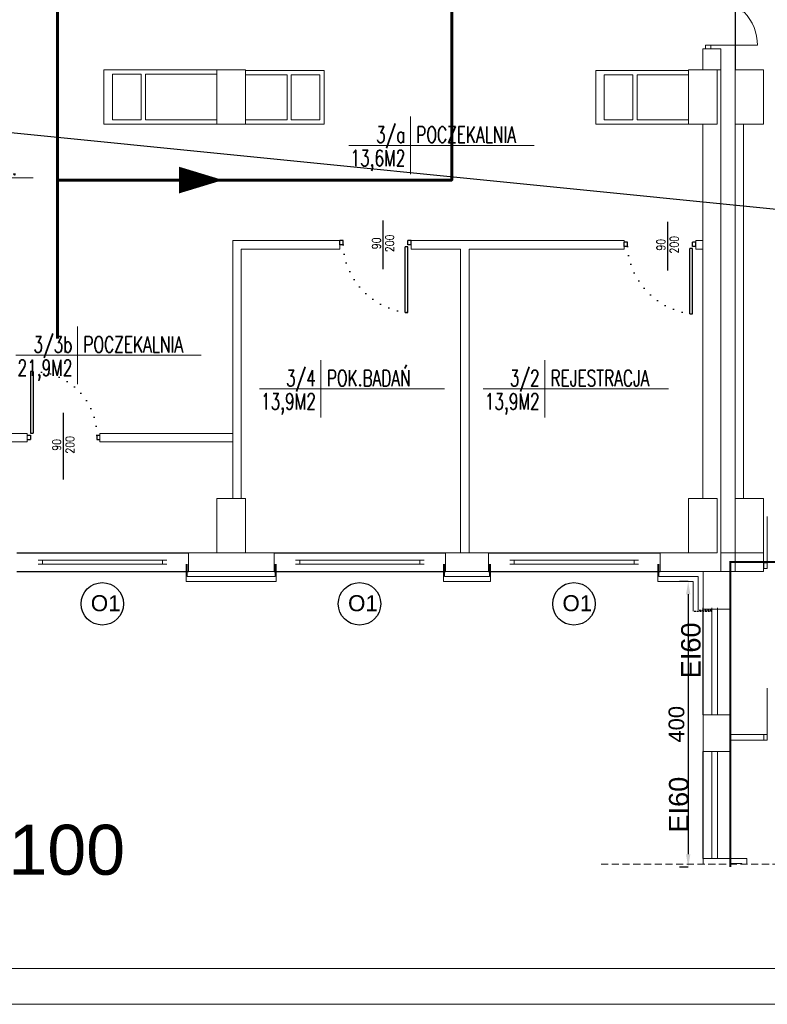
# Model space of a CAD drawing. Header units: millimetres. Extents: x 126553 to 403692, y -95821 to 38049.
# Tile 241 of 256: x 250739 to 251785, y 5244 to 6622. Entities that reach past the tile are written whole.
import ezdxf
from ezdxf import colors
from ezdxf.entities.mleader import LeaderData, LeaderLine
from ezdxf.enums import TextEntityAlignment as Align
from ezdxf.math import Vec2, Vec3

# ---------------------------------------------------------------- set-up
doc = ezdxf.new("R2010")
doc.units = ezdxf.units.MM
for name, pattern in [('ACAD_ISO02W100', [15, 12, -3]), ('DASHED', [15, 10, -5]), ('DOTX2', [12.7, 0, -12.7]), ('KRESKOWA-SREDNIA', [0.2, 0.12, -0.08])]:
    doc.linetypes.add(name, pattern=pattern)
for name, color, linetype in [('11_widok i dodatki', 7, 'Continuous'), ('WENTYLE_WADLIWE', 1, 'Continuous'), ('WIDOK', 7, 'Continuous')]:
    doc.layers.add(name, color=color, linetype=linetype)
for name, color, linetype, lineweight in [('_(03 CIENKA DASHED)', 7, 'DASHED', 13), ('_(06 GRUBA)', 7, 'Continuous', 40), ('CIENKIE', 7, 'Continuous', 18), ('ekspertyza', 7, 'Continuous', 30), ('ewakaucja', 3, 'Continuous', 50), ('ocieplenie', 253, 'BATTING', 18), ('OKNA', 7, 'Continuous', 13), ('opisy', 7, 'Continuous', 18), ('ramki', 250, 'Continuous', 13), ('WAW_P-POŻ', 10, 'Continuous', 9), ('WAW_ŚLUSARKA ALUMINIOWA OPIS PB', 7, 'Continuous', 9), ('WYMIAR', 7, 'Continuous', 18), ('ŚCIANY GRUBE', 7, 'Continuous', 20)]:
    doc.layers.add(name, color=color, linetype=linetype, lineweight=lineweight)
doc.styles.add('Arial', font='arial.ttf')
doc.styles.add('OPIS', font='romans.shx', dxfattribs={"width": 0.8})
doc.styles.add('ROMANS', font='romans.shx', dxfattribs={"width": 0.7})
doc.styles.add('STYLE1', font='txt', dxfattribs={"width": 0.8})
doc.linetypes.add('BATTING', pattern='A,0.0001,-0.1,[134,LTYPESHP.SHX,S=0.1,R=0,X=-0.1,Y=0],-0.2,[134,LTYPESHP.SHX,S=0.1,R=180,X=0.1,Y=0],-0.1', length=0.4001)
doc.dimstyles.new('100 moje', dxfattribs={"dimtxt": 22, "dimasz": 12, "dimexe": 12, "dimexo": 20, "dimgap": 3, "dimtad": 1, "dimdec": 1, "dimrnd": 0.5, "dimtxsty": 'Standard', "dimblk1": 'ARCHTICK', "dimblk2": 'ARCHTICK', "dimsah": 1, "dimcen": 0.1, "dimdle": 10, "dimclrd": 256, "dimclre": 256, "dimclrt": 256, "dimadec": 0, "dimazin": 0, "dimtfac": 1, "dimtdec": 1, "dimtofl": 0, "dimtmove": 1, "dimatfit": 3, "dimfxl": 12, "dimfxlon": 1, "dimtolj": 1, "dimtzin": 0, "dimarcsym": 0})

# ---------------------------------------------------------------- blocks, each defined once
blk = doc.blocks.new('METKA')
for p, q in [((0, 26.86), (0, -26.86)), ((-57.42, 0), (115.41, 0))]:
    blk.add_line(p, q)
at = {"layer": 'opisy', "style": 'STYLE1', "width": 0.8, "flags": 4}
for tag, p in [('NUMER', (-6.14, 4.47)), ('POWIERZCHNIA', (-6.04, -24.64))]:
    blk.add_attdef(tag, text='', height=17, dxfattribs=at).set_placement(p, align=Align.RIGHT)
for tag, p in [('NAZWA', (5.34, 4.56)), ('POSADZKA', (5.63, -24.66))]:
    blk.add_attdef(tag, p, '', height=17, dxfattribs=at)
blk = doc.blocks.new('OKNO')
at = {"layer": 'OKNA'}
for p, q in [((30, 15.9), (210, 15.9)), ((36, 9.9), (36, 15.9)), ((204, 9.9), (204, 15.9)), ((30, 9.9), (210, 9.9))]:
    blk.add_line(p, q, dxfattribs=at)
blk = doc.blocks.new('o1')
at = {"layer": 'WIDOK'}
blk.add_circle((-85.4, -0.7), 29.7, dxfattribs=at)
at = {"layer": 'opisy', "insert": (-101.5, 11.4), "char_height": 22.4, "width": 15.9, "attachment_point": 1}
blk.add_mtext('{\\fArial|b0|i0|c238|p34;O1}', dxfattribs=at)
blk = doc.blocks.new('A$C121B6CE3')
blk.add_lwpolyline([(0, -20), (0, 20)])
at = {"style": 'OPIS', "width": 0.8}
blk.add_attdef('Szerokość', text='', height=12, rotation=90, dxfattribs=at).set_placement((0, 0), align=Align.BOTTOM_CENTER)
blk.add_attdef('Wysokość', text='', height=12, rotation=90, dxfattribs=at).set_placement((3, 0), align=Align.TOP_CENTER)
blk = doc.blocks.new('*D2529')
at = {"layer": 'Defpoints', "color": 0, "linetype": 'Continuous', "lineweight": 60, "transparency": 16777216}
for p in [(251683.2, 5835.5), (251674.6, 5435.5), (251683.2, 5435.5)]:
    blk.add_point(p, dxfattribs=at)
at = {"layer": 'ekspertyza', "linetype": 'Continuous', "lineweight": -2, "transparency": 16777216}
for p, q in [((251674.6, 5835.5), (251662.6, 5835.5)), ((251674.6, 5817.5), (251674.6, 5453.5)), ((251674.6, 5435.5), (251662.6, 5435.5))]:
    blk.add_line(p, q, dxfattribs=at)
at = {"layer": 'ekspertyza', "linetype": 'Continuous', "lineweight": 60, "transparency": 16777216}
for points in [[(251671.6, 5817.5), (251677.6, 5817.5), (251674.6, 5835.5)], [(251671.6, 5453.5), (251677.6, 5453.5), (251674.6, 5435.5)]]:
    blk.add_solid(points, dxfattribs=at)
at = {"layer": 'ekspertyza', "linetype": 'Continuous', "lineweight": 20, "transparency": 16777216, "insert": (251658.3, 5635.5), "char_height": 22, "attachment_point": 5, "rotation": 90, "style": 'Arial'}
blk.add_mtext('\\A1;400', dxfattribs=at)

msp = doc.modelspace()

# ---------------------------------------------------------------- linework, layer by layer
for p, q in [((251247.86852, 6272.60633), (251247.86852, 6340.80897)), ((251646.05573, 6270.6663), (251646.05573, 6338.86894)), ((251186.96562, 6306.42793), (251186.96562, 6312.54793)), ((251191.56021, 6312.54793), (251186.96562, 6312.54793)), ((251191.56021, 6306.42793), (251191.56021, 6312.54793)), ((251286.96562, 6312.54793), (251282.37102, 6312.54793)), ((251282.37102, 6306.42793), (251282.37102, 6312.54793)), ((251286.96562, 6306.42793), (251286.96562, 6312.54793)), ((251191.56021, 6306.42793), (251186.96562, 6306.42793)), ((251278.69535, 6212.06024), (251278.69535, 6303.67118)), ((251282.37102, 6303.67118), (251278.69535, 6303.67118)), ((251286.96562, 6306.42793), (251282.37102, 6306.42793)), ((251282.37102, 6212.13606), (251282.37102, 6303.67118)), ((251585.15283, 6304.4879), (251585.15283, 6310.6079)), ((251589.74742, 6310.6079), (251585.15283, 6310.6079)), ((251589.74742, 6304.4879), (251585.15283, 6304.4879)), ((251589.74742, 6304.4879), (251589.74742, 6310.6079)), ((251676.88256, 6210.12021), (251676.88256, 6301.73115)), ((251680.55823, 6301.73115), (251676.88256, 6301.73115)), ((251685.15283, 6310.6079), (251680.55823, 6310.6079)), ((251680.55823, 6304.4879), (251680.55823, 6310.6079)), ((251685.15283, 6304.4879), (251680.55823, 6304.4879)), ((251680.55823, 6210.19603), (251680.55823, 6301.73115)), ((251685.15283, 6304.4879), (251685.15283, 6310.6079)), ((251278.69535, 6212.06024), (251282.37102, 6212.06024)), ((251676.88256, 6210.12021), (251680.55823, 6210.12021)), ((250757.7543, 6129.34547), (250754.07862, 6129.34547)), ((250754.07862, 6129.26965), (250754.07862, 6042.96709)), ((250757.7543, 6129.34547), (250757.7543, 6042.96709)), ((250800.48403, 5978.34078), (250800.48403, 6071.35789)), ((250749.48403, 6040.21034), (250754.07862, 6040.21034)), ((250754.07862, 6042.96709), (250757.7543, 6042.96709)), ((250754.07862, 6040.21034), (250754.07862, 6034.09034)), ((250846.88944, 6040.21034), (250846.88944, 6034.09034)), ((250846.88944, 6040.21034), (250851.48403, 6040.21034)), ((250749.48403, 6034.09034), (250754.07862, 6034.09034)), ((250846.88944, 6034.09034), (250851.48403, 6034.09034))]:
    msp.add_line(p, q)
at = {"linetype": 'DOTX2'}
for centre, major_axis, ratio, start_param, end_param in [((251281.41741, 6302.09272), (-65.34186, 67.84662), 0.9110918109, 0.8025293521, 2.3390633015), ((251679.60462, 6300.15269), (-65.34186, 67.84662), 0.9110918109, 0.8025293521, 2.3390633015), ((250757.7543, 6040.21034), (-63.02806, -63.02806), 1, 2.3561944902, 3.9682396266)]:
    msp.add_ellipse(centre, major_axis=major_axis, ratio=ratio, start_param=start_param, end_param=end_param, dxfattribs=at)
at = {"layer": '11_widok i dodatki', "linetype": 'KRESKOWA-SREDNIA'}
for p, q in [((251681.64442, 5793.75163), (251707.64442, 5793.75163)), ((251688.64442, 5795.25163), (251707.64442, 5795.25163))]:
    msp.add_line(p, q, dxfattribs=at)
at = {"layer": '_(03 CIENKA DASHED)'}
msp.add_line((251552.69769, 5439.49861), (252293.95889, 5439.49861), dxfattribs=at)
at = {"layer": '_(06 GRUBA)', "color": 3}
msp.add_lwpolyline([(251023.58089, 6397.29629, 0, 37.5, 0), (250961.87764, 6397.29629, 37.5, 37.5, 0)], format="xyseb", dxfattribs=at)
at = {"layer": 'ewakaucja', "color": 3, "lineweight": 60}
for points in [[(250791.90285, 6643.8379), (250791.90285, 6175.74328)], [(250791.90285, 6397.29629), (251343.61599, 6397.29629), (251343.61599, 6643.8379)]]:
    msp.add_lwpolyline(points, dxfattribs=at)
at = {"layer": 'ocieplenie'}
for p, q in [((250972.15283, 5835.54793), (250972.15283, 5859.45586)), ((251098.15283, 5835.54793), (251098.15283, 5859.45586)), ((251332.15283, 5835.54793), (251332.15283, 5859.45586)), ((251398.15283, 5835.54793), (251398.15283, 5859.45586)), ((251632.15283, 5835.54793), (251632.15283, 5859.45586)), ((251098.15283, 5835.54793), (250972.15283, 5835.54793)), ((251398.15283, 5835.54793), (251332.15283, 5835.54793)), ((251681.64442, 5835.54793), (251632.15283, 5835.54793)), ((251681.64442, 5793.75163), (251681.64442, 5835.54793))]:
    msp.add_line(p, q, dxfattribs=at)
at = {"layer": 'ocieplenie', "linetype": 'BATTING', "ltscale": 0.15}
for p, q in [((250973.65283, 5842.54793), (250973.65283, 5859.45586)), ((251096.65283, 5842.54793), (251096.65283, 5859.45586)), ((251333.65283, 5842.54793), (251333.65283, 5859.45586)), ((251396.65283, 5842.54793), (251396.65283, 5859.45586)), ((251633.65283, 5842.54793), (251633.65283, 5859.45586))]:
    msp.add_line(p, q, dxfattribs=at)
at = {"layer": 'ocieplenie', "linetype": 'BATTING', "ltscale": 0.7}
for p, q in [((251096.65283, 5842.54793), (250973.65283, 5842.54793)), ((251396.65283, 5842.54793), (251333.65283, 5842.54793)), ((251688.64442, 5842.54793), (251633.65283, 5842.54793))]:
    msp.add_line(p, q, dxfattribs=at)
at = {"layer": 'ocieplenie', "linetype": 'BATTING', "ltscale": 0.65}
msp.add_line((251688.64442, 5795.25163), (251688.64442, 5842.54793), dxfattribs=at)
at = {"layer": 'OKNA'}
for p, q in [((251707.64442, 5648.54793), (251707.64442, 5798.54793)), ((251715.64442, 5648.54793), (251715.64442, 5798.54793)), ((251707.64442, 5447.54793), (251707.64442, 5597.54793)), ((251715.64442, 5447.54793), (251715.64442, 5597.54793))]:
    msp.add_line(p, q, dxfattribs=at)
at = {"layer": 'opisy', "color": 7}
for points in [[(251706.42449, 6580.87275), (251698.62449, 6580.87275), (251698.62449, 6585.91047), (251706.42449, 6585.91047)], [(251785.30915, 5861.38835), (251785.30915, 5853.58835), (251780.27143, 5853.58835), (251780.27143, 5861.38835)], [(251785.30915, 5621.0782), (251785.30915, 5613.2782), (251780.27143, 5613.2782), (251780.27143, 5621.0782)]]:
    msp.add_lwpolyline(points, close=True, dxfattribs=at)
for points in [[(251706.42449, 6585.91047), (251771.42449, 6585.91047)], [(251785.30915, 5861.38835), (251785.30915, 5926.38835)], [(251785.30915, 5621.0782), (251785.30915, 5686.0782)]]:
    msp.add_lwpolyline(points, dxfattribs=at)
msp.add_arc((251707.73992, 6587.2259), 63.69815, 358.81669913, 91.18330087, dxfattribs=at)
at = {"layer": 'ramki', "color": 0, "ltscale": 0.6}
for points in [[(246070.73775, 9443.51907), (258974.45308, 9443.51907), (258974.45308, 5243.51907), (246070.73775, 5243.51907)], [(246270.73775, 9393.51907), (258924.45308, 9393.51907), (258924.45308, 5293.51907), (246270.73775, 5293.51907)]]:
    msp.add_lwpolyline(points, close=True, dxfattribs=at)
at = {"layer": 'WAW_P-POŻ', "color": 1, "linetype": 'ACAD_ISO02W100', "ltscale": 2, "true_color": 0xff0000, "const_width": 3}
msp.add_lwpolyline([(251733.64442, 5435.54793), (251733.64442, 5862.54793), (252084.65163, 5862.54793), (252084.65163, 5439.49861)], dxfattribs=at)
at = {"layer": 'WIDOK'}
for p, q in [((251740.15283, 6812.76473), (251740.15283, 6551.54793)), ((250735.15283, 5875.54793), (250975.15283, 5875.54793)), ((251095.15283, 5875.54793), (251335.15283, 5875.54793)), ((251395.15283, 5875.54793), (251635.15283, 5875.54793)), ((250735.15283, 5849.54793), (250975.15283, 5849.54793)), ((251095.15283, 5849.54793), (251335.15283, 5849.54793)), ((251395.15283, 5849.54793), (251635.15283, 5849.54793)), ((251695.64442, 5648.54793), (251695.64442, 5798.54793)), ((251733.64442, 5798.54793), (251733.64442, 5648.54793)), ((251695.64442, 5447.54793), (251695.64442, 5597.54793)), ((251733.64442, 5597.54793), (251733.64442, 5447.54793))]:
    msp.add_line(p, q, dxfattribs=at)
at = {"layer": 'ŚCIANY GRUBE'}
for p, q in [((251720.15283, 6580.87275), (251695.15283, 6580.87275)), ((251695.15283, 6580.87275), (251695.15283, 6551.54793)), ((251720.15283, 6551.54793), (251720.15283, 6580.87275)), ((250857.05129, 6475.54793), (250857.05129, 6551.54793)), ((251015.15283, 6551.54793), (250857.05129, 6551.54793)), ((251165.23811, 6550.54793), (251055.15283, 6550.54793)), ((251165.23811, 6475.54793), (251165.23811, 6550.54793)), ((251675.15283, 6550.54793), (251545.15283, 6550.54793)), ((251545.15283, 6475.54793), (251545.15283, 6550.54793)), ((251715.15283, 6551.54793), (251720.15283, 6551.54793)), ((251720.15283, 5849.54793), (251720.15283, 6551.54793)), ((250869.05129, 6481.54793), (250869.05129, 6545.54793)), ((250909.05129, 6545.54793), (250869.05129, 6545.54793)), ((250909.05129, 6481.54793), (250909.05129, 6545.54793)), ((250915.05129, 6481.54793), (250915.05129, 6545.54793)), ((251015.15283, 6545.54793), (250915.05129, 6545.54793)), ((251113.23811, 6544.54793), (251055.15283, 6544.54793)), ((251113.23811, 6481.54793), (251113.23811, 6544.54793)), ((251119.23811, 6481.54793), (251119.23811, 6544.54793)), ((251159.23811, 6544.54793), (251119.23811, 6544.54793)), ((251159.23811, 6481.54793), (251159.23811, 6544.54793)), ((251557.15283, 6481.54793), (251557.15283, 6544.54793)), ((251597.15283, 6544.54793), (251557.15283, 6544.54793)), ((251597.15283, 6481.54793), (251597.15283, 6544.54793)), ((251675.15283, 6544.54793), (251603.15283, 6544.54793)), ((251603.15283, 6481.54793), (251603.15283, 6544.54793)), ((250909.05129, 6481.54793), (250869.05129, 6481.54793)), ((251015.15283, 6481.54793), (250915.05129, 6481.54793)), ((251113.23811, 6481.54793), (251055.15283, 6481.54793)), ((251159.23811, 6481.54793), (251119.23811, 6481.54793)), ((251597.15283, 6481.54793), (251557.15283, 6481.54793)), ((251675.15283, 6481.54793), (251603.15283, 6481.54793)), ((251165.23811, 6475.54793), (250857.05129, 6475.54793)), ((251675.15283, 6475.54793), (251545.15283, 6475.54793)), ((251695.15283, 5951.54793), (251695.15283, 6475.54793)), ((251740.15283, 5951.54793), (251740.15283, 6475.54793)), ((251752.15283, 6475.54793), (251752.15283, 5951.54793)), ((251037.15283, 6312.54793), (251037.15283, 5951.54793)), ((251186.96562, 6312.54793), (251037.15283, 6312.54793)), ((251186.96562, 6300.54793), (251186.96562, 6312.54793)), ((251585.15283, 6312.54793), (251286.96562, 6312.54793)), ((251286.96562, 6300.54793), (251286.96562, 6312.54793)), ((251585.15283, 6300.54793), (251585.15283, 6312.54793)), ((251695.15283, 6312.54793), (251685.15283, 6312.54793)), ((251685.15283, 6300.54793), (251685.15283, 6312.54793)), ((251049.15283, 6300.54793), (251049.15283, 5951.54793)), ((251186.96562, 6300.54793), (251049.15283, 6300.54793)), ((251356.15283, 6300.54793), (251286.96562, 6300.54793)), ((251356.15283, 6300.54793), (251356.15283, 5875.54793)), ((251368.15283, 6300.54793), (251368.15283, 5875.54793)), ((251585.15283, 6300.54793), (251368.15283, 6300.54793)), ((251695.15283, 6300.54793), (251685.15283, 6300.54793)), ((250704.15283, 6042.73416), (250749.48403, 6042.73416)), ((250749.48403, 6042.73416), (250749.48403, 6030.73416)), ((250851.48403, 6042.73416), (251037.15283, 6042.73416)), ((250851.48403, 6042.73416), (250851.48403, 6030.73416)), ((250704.15283, 6030.73416), (250749.48403, 6030.73416)), ((250851.48403, 6030.73416), (251037.15283, 6030.73416)), ((251095.15283, 5875.54793), (250975.15283, 5875.54793)), ((250975.15283, 5849.54793), (250975.15283, 5875.54793)), ((251095.15283, 5849.54793), (251095.15283, 5875.54793)), ((251335.15283, 5849.54793), (251335.15283, 5875.54793)), ((251395.15283, 5875.54793), (251335.15283, 5875.54793)), ((251395.15283, 5849.54793), (251395.15283, 5875.54793)), ((251695.15283, 5875.54793), (251635.15283, 5875.54793)), ((251635.15283, 5849.54793), (251635.15283, 5875.54793)), ((251780.15283, 5875.54793), (251720.0597, 5875.54793)), ((251740.15283, 5849.54793), (251740.15283, 5875.54793)), ((251780.15283, 5875.54793), (251780.15283, 5849.54793)), ((251095.15283, 5849.54793), (250975.15283, 5849.54793)), ((251395.15283, 5849.54793), (251335.15283, 5849.54793)), ((251720.15283, 5849.54793), (251635.15283, 5849.54793)), ((251695.64442, 5799.75163), (251695.64442, 5849.54793)), ((251756.15283, 5849.54793), (251720.0597, 5849.54793)), ((251780.15283, 5849.54793), (251740.15283, 5849.54793)), ((251695.64442, 5648.54793), (251733.64442, 5648.54793)), ((251695.64442, 5597.54793), (251695.64442, 5648.54793)), ((251733.64442, 5597.54793), (251733.64442, 5648.54793)), ((251780.27143, 5621.0782), (251733.64442, 5621.0782)), ((251780.27143, 5613.2782), (251733.64442, 5613.2782)), ((251695.64442, 5597.54793), (251733.64442, 5597.54793)), ((251695.64442, 5447.54793), (251733.64442, 5447.54793)), ((251695.64442, 5439.49861), (251695.64442, 5447.54793)), ((251733.64442, 5447.54793), (251756.64442, 5447.54793)), ((251756.64442, 5439.49861), (251756.64442, 5447.54793)), ((251733.64442, 5440.54793), (251749.64442, 5440.54793)), ((251733.64442, 5439.49861), (251733.64442, 5440.54793)), ((251749.64442, 5439.49861), (251749.64442, 5440.54793))]:
    msp.add_line(p, q, dxfattribs=at)
for points in [[(251055.15283, 6475.54793), (251055.15283, 6551.54793), (251015.15283, 6551.54793), (251015.15283, 6475.54793)], [(251695.64442, 5798.54793), (251695.64442, 5849.54793), (251659.55129, 5849.54793)], [(251695.64442, 5796.75163), (251733.64442, 5796.75163), (251733.64442, 5849.54793), (251780.15283, 5849.54793)], [(251780.27143, 5613.2782), (251780.27143, 5621.0782)]]:
    msp.add_lwpolyline(points, dxfattribs=at)
for points in [[(251675.15283, 6475.54793), (251715.15283, 6475.54793), (251715.15283, 6551.54793), (251675.15283, 6551.54793)], [(251780.15283, 6475.54793), (251740.15283, 6475.54793), (251740.15283, 6551.54793), (251780.15283, 6551.54793)], [(251015.15283, 5875.54793), (251055.15283, 5875.54793), (251055.15283, 5951.54793), (251015.15283, 5951.54793)], [(251675.15283, 5875.54793), (251715.15283, 5875.54793), (251715.15283, 5951.54793), (251675.15283, 5951.54793)], [(251780.15283, 5875.54793), (251740.15283, 5875.54793), (251740.15283, 5951.54793), (251780.15283, 5951.54793)]]:
    msp.add_lwpolyline(points, close=True, dxfattribs=at)

# ---------------------------------------------------------------- block references
at = {"layer": 'CIENKIE'}
ref = msp.add_blockref('METKA', (251285.87652, 6445.77519), dxfattribs=dict(at, xscale=1.5, yscale=1.5, zscale=1.5))
ref.add_attrib('RODZAJ_POMIESCZENIA', 'POCZEKALNIA', (251294.09023, 6449.55922), dxfattribs={"layer": '0', "height": 22.5, "style": 'ROMANS', "width": 0.7})
ref.add_attrib('POWIERZCHNIA', '13,6M2', dxfattribs={"layer": '0', "height": 22.5, "style": 'ROMANS', "width": 0.7}).set_placement((251278.87511, 6416.867), align=Align.RIGHT)
ref.add_attrib('NUMER', '3/a', dxfattribs={"layer": '0', "height": 22.5, "style": 'ROMANS', "width": 0.7}).set_placement((251278.87511, 6449.55922), align=Align.RIGHT)
ref = msp.add_blockref('METKA', (250585.02553, 6400.39336), dxfattribs=dict(at, xscale=1.5, yscale=1.5, zscale=1.5))
ref.add_attrib('RODZAJ_POMIESCZENIA', 'SKŁAD PORZ.', (250593.23925, 6404.17739), dxfattribs={"layer": '0', "height": 22.5, "style": 'ROMANS', "width": 0.7})
ref.add_attrib('POWIERZCHNIA', '3,9M2', dxfattribs={"layer": '0', "height": 22.5, "style": 'ROMANS', "width": 0.7}).set_placement((250578.02412, 6371.48517), align=Align.RIGHT)
ref.add_attrib('NUMER', '3/3c', dxfattribs={"layer": '0', "height": 22.5, "style": 'ROMANS', "width": 0.7}).set_placement((250578.02412, 6404.17739), align=Align.RIGHT)
ref = msp.add_blockref('METKA', (250819.97755, 6152.02002), dxfattribs=dict(at, xscale=1.5, yscale=1.5, zscale=1.5))
ref.add_attrib('RODZAJ_POMIESCZENIA', 'POCZEKALNIA', (250828.19127, 6155.80405), dxfattribs={"layer": '0', "height": 22.5, "style": 'ROMANS', "width": 0.7})
ref.add_attrib('POWIERZCHNIA', '21,9M2', dxfattribs={"layer": '0', "height": 22.5, "style": 'ROMANS', "width": 0.7}).set_placement((250812.97614, 6123.11183), align=Align.RIGHT)
ref.add_attrib('NUMER', '3/3b', dxfattribs={"layer": '0', "height": 22.5, "style": 'ROMANS', "width": 0.7}).set_placement((250812.97614, 6155.80405), align=Align.RIGHT)
ref = msp.add_blockref('METKA', (251160.66577, 6105.07517), dxfattribs=dict(at, xscale=1.5, yscale=1.5, zscale=1.5))
ref.add_attrib('RODZAJ_POMIESCZENIA', 'POK.BADAŃ', (251168.87948, 6108.8592), dxfattribs={"layer": '0', "height": 22.5, "style": 'ROMANS', "width": 0.7})
ref.add_attrib('POWIERZCHNIA', '13,9M2', dxfattribs={"layer": '0', "height": 22.5, "style": 'ROMANS', "width": 0.7}).set_placement((251153.66436, 6076.16699), align=Align.RIGHT)
ref.add_attrib('NUMER', '3/4', dxfattribs={"layer": '0', "height": 22.5, "style": 'ROMANS', "width": 0.7}).set_placement((251153.66436, 6108.8592), align=Align.RIGHT)
ref = msp.add_blockref('METKA', (251473.79016, 6105.07517), dxfattribs=dict(at, xscale=1.5, yscale=1.5, zscale=1.5))
ref.add_attrib('RODZAJ_POMIESCZENIA', 'REJESTRACJA', (251482.00388, 6108.8592), dxfattribs={"layer": '0', "height": 22.5, "style": 'ROMANS', "width": 0.7})
ref.add_attrib('POWIERZCHNIA', '13,9M2', dxfattribs={"layer": '0', "height": 22.5, "style": 'ROMANS', "width": 0.7}).set_placement((251466.78875, 6076.16699), align=Align.RIGHT)
ref.add_attrib('NUMER', '3/2', dxfattribs={"layer": '0', "height": 22.5, "style": 'ROMANS', "width": 0.7}).set_placement((251466.78875, 6108.8592), align=Align.RIGHT)
at = {"layer": 'WAW_ŚLUSARKA ALUMINIOWA OPIS PB', "color": 7}
ref = msp.add_blockref('A$C121B6CE3', (251247.86852, 6308.73954), dxfattribs=dict(at, xscale=-1, rotation=180))
ref.add_attrib('Szerokość', '90', dxfattribs={"layer": '0', "color": 7, "height": 12, "rotation": 90, "style": 'OPIS', "width": 0.8}).set_placement((251247.86852, 6308.73954), align=Align.BOTTOM_CENTER)
ref.add_attrib('Wysokość', '200', dxfattribs={"layer": '0', "color": 7, "height": 12, "rotation": 90, "style": 'OPIS', "width": 0.8}).set_placement((251250.86852, 6308.73954), align=Align.TOP_CENTER)
ref = msp.add_blockref('A$C121B6CE3', (251646.05573, 6306.79951), dxfattribs=dict(at, xscale=-1, rotation=180))
ref.add_attrib('Szerokość', '90', dxfattribs={"layer": '0', "color": 7, "height": 12, "rotation": 90, "style": 'OPIS', "width": 0.8}).set_placement((251646.05573, 6306.79951), align=Align.BOTTOM_CENTER)
ref.add_attrib('Wysokość', '200', dxfattribs={"layer": '0', "color": 7, "height": 12, "rotation": 90, "style": 'OPIS', "width": 0.8}).set_placement((251649.05573, 6306.79951), align=Align.TOP_CENTER)
ref = msp.add_blockref('A$C121B6CE3', (250800.48403, 6026.61451), dxfattribs=dict(at, xscale=-1, rotation=180))
ref.add_attrib('Szerokość', '90', dxfattribs={"layer": '0', "color": 7, "height": 12, "rotation": 90, "style": 'OPIS', "width": 0.8}).set_placement((250800.48403, 6026.61451), align=Align.BOTTOM_CENTER)
ref.add_attrib('Wysokość', '200', dxfattribs={"layer": '0', "color": 7, "height": 12, "rotation": 90, "style": 'OPIS', "width": 0.8}).set_placement((250803.48403, 6026.61451), align=Align.TOP_CENTER)
at = {"layer": 'WIDOK'}
for p in [(250940.08777, 5804.81937), (251300.08777, 5804.81937), (251600.08777, 5804.81937)]:
    msp.add_blockref('o1', p, dxfattribs=at)
at = {"layer": 'ŚCIANY GRUBE'}
for p in [(250735.15283, 5849.54793), (251095.15283, 5849.54793), (251395.15283, 5849.54793)]:
    msp.add_blockref('OKNO', p, dxfattribs=at)

# ---------------------------------------------------------------- texts
at = {"layer": 'WENTYLE_WADLIWE', "color": 1, "true_color": 0xff0000, "char_height": 27.2, "width": 44.4174403, "attachment_point": 1, "rotation": 90, "style": 'Arial'}
for insert in [(251664.70878, 5699.90304), (251647.71902, 5483.9192)]:
    msp.add_mtext('{\\C1;EI60}', dxfattribs=dict(at, insert=insert))
at = {"layer": 'WYMIAR', "insert": (249441.1603, 5494.86277), "char_height": 70, "width": 1583.5, "attachment_point": 1}
msp.add_mtext('{\\fArial|b0|i0|c238|p34;RZUT II PIĘTRA     SKALA 1:100}', dxfattribs=at)

# ---------------------------------------------------------------- dimensions: what is measured, and where the dimension line sits
at = {"layer": 'ekspertyza', "color": 7, "linetype": 'Continuous', "lineweight": 20}
dim = msp.add_linear_dim(base=(251674.55581, 5435.54793), p1=(251683.17679, 5835.54793), p2=(251683.17679, 5435.54793), angle=90, dimstyle='100 moje', override={"dimasz": 18, "dimgap": 5, "dimtxsty": 'Arial'}, dxfattribs=at)
dim.commit()
dim.dimension.update_dxf_attribs({"geometry": '*D2529', "text_midpoint": (251658.32321, 5635.54793)})

# ---------------------------------------------------------------- leaders
at = {"layer": '_(06 GRUBA)', "color": 5, "lineweight": -3}
ml = msp.add_multileader_mtext('Standard', dxfattribs=at)
ml.set_content('drzwi do wymiany na dymoszczelne (Sm) o szerokości skrzydła nieblokowanego minimum 0,9 m', color=5, style='ROMANS')
ml.set_leader_properties()
ml.build(insert=Vec2(0, 0))
ml.multileader.update_dxf_attribs({"text_right_attachment_type": 6, "dogleg_length": 0.36, "arrow_head_size": 12, "scale": 3})
ctx = ml.context
ctx.base_point, ctx.scale, ctx.char_height, ctx.arrow_head_size, ctx.landing_gap_size, ctx.plane_origin = Vec3(252863.56346, 9143.53003), 3, 25, 12, 6, Vec3(252681.83201, 6726.54062)
ctx.right_attachment = 6
notes = []
notes.append((ctx, [(1, (1, 1, 0), (254211.64346, 9126.86337), (-1, 0), 1.08, [(2, [(251734.12473, 7581.7455), (251752.78131, 6632.2673), (248397.15283, 7537.87047), (248528.26956, 6684.50232), (252642.71263, 6271.71049), (252610.46283, 8364.81817), (252790.40858, 8206.14593)], 0, []), (9, [(256057.9102, 6041.11225), (256058.63854, 8178.18365), (254211.64346, 9126.86337)], 0, [])])]))
ctx.mtext.insert, ctx.mtext.flow_direction = Vec3(252869.56346, 9160.1967), 5
for ctx, leaders in notes:
    for number, flags, end, landing, length, lines in leaders:
        leader = LeaderData()
        leader.index, (leader.has_last_leader_line, leader.has_dogleg_vector, leader.attachment_direction) = number, flags
        leader.last_leader_point, leader.dogleg_vector, leader.dogleg_length = Vec3(end), Vec3(landing), length
        for number, points, colour, breaks in lines:
            line = LeaderLine()
            line.index, line.vertices, line.color, line.breaks = number, Vec3.list(points), colors.encode_raw_color(colour), breaks
            leader.lines.append(line)
        ctx.leaders.append(leader)

doc.saveas('drawing.dxf')
